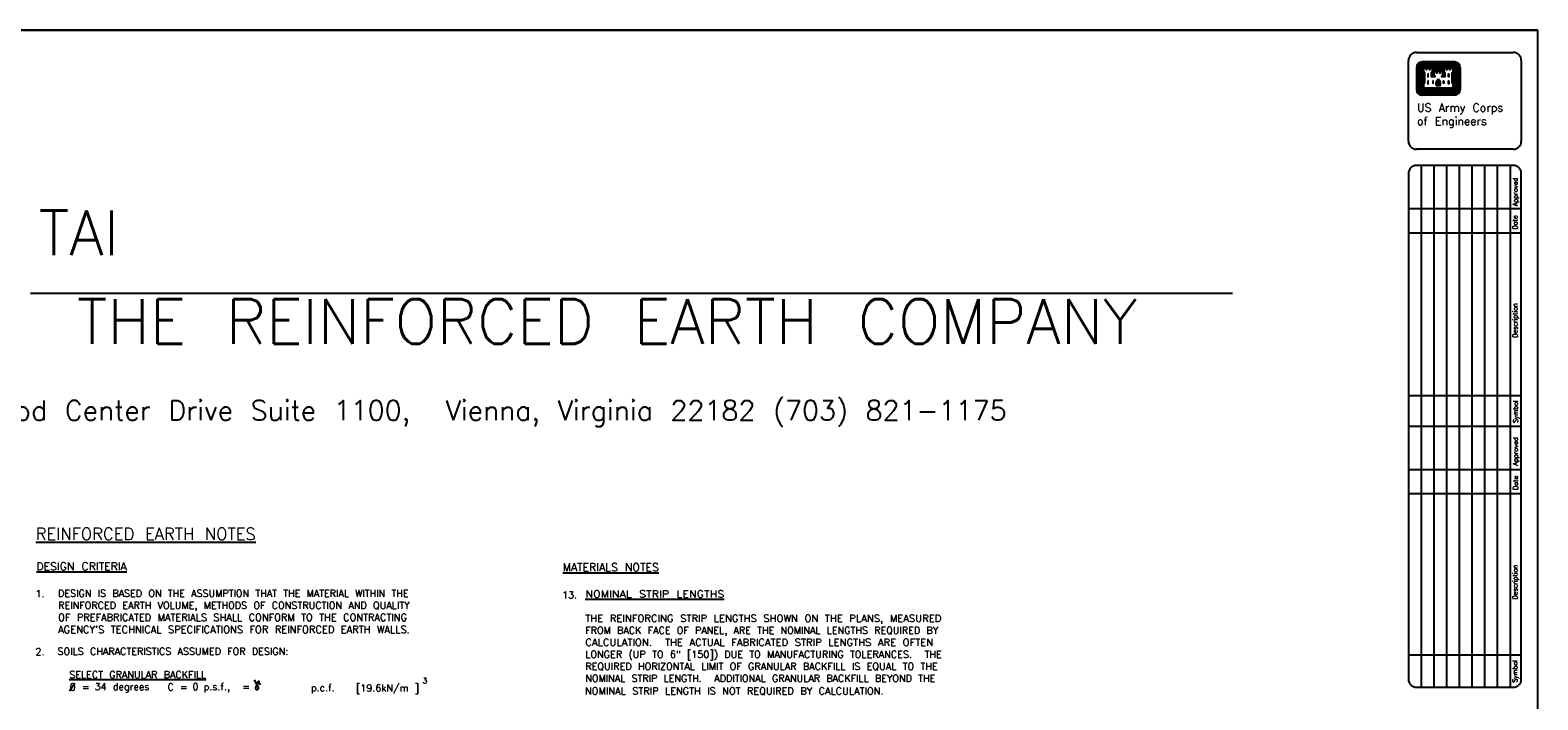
# Model space of a CAD drawing. Extents: x 0 to 354, y 0 to 250.
# Tile 3 of 3: x 118 to 354, y 145 to 250. Entities that reach past the tile are written whole.
import ezdxf
from ezdxf.enums import TextEntityAlignment as Align

# ---------------------------------------------------------------- set-up
doc = ezdxf.new("R2010")
doc.units = 0
doc.header["$MEASUREMENT"] = 0
for name, color, linetype in [('01', 7, 'CONTINUOUS'), ('1', 7, 'CONTINUOUS'), ('BORDER', 7, 'CONTINUOUS'), ('GENNOTES', 7, 'CONTINUOUS')]:
    doc.layers.add(name, color=color, linetype=linetype)
doc.styles.add('TXT_SHX', font='txt.shx')

msp = doc.modelspace()

# ---------------------------------------------------------------- linework, layer by layer
at = {"layer": '1', "color": 3, "linetype": 'CONTINUOUS'}
for p, q in [((0, 250.04), (354.01, 250.04)), ((354.01, 250.04), (0, 250.04)), ((354.01, 0), (354.01, 250.04))]:
    msp.add_line(p, q, dxfattribs=at)
at = {"layer": '1', "color": 7, "linetype": 'CONTINUOUS'}
for p, q in [((335.02, 246.55), (350.17, 246.55)), ((333.75, 232.66), (333.75, 245.29)), ((335, 244.18), (335, 240.76)), ((335.05, 244.18), (335.05, 240.76)), ((335.13, 244.18), (335.13, 240.76)), ((335.21, 244.18), (335.21, 240.76)), ((335.27, 244.18), (335.27, 240.76)), ((335.57, 244.18), (335.57, 240.76)), ((335.64, 244.18), (335.64, 240.76)), ((335.71, 244.18), (335.71, 240.76)), ((335.78, 244.18), (335.78, 240.76)), ((335.86, 244.18), (335.86, 240.76)), ((340.96, 245.08), (335.9, 245.08)), ((340.96, 245.03), (335.9, 245.03)), ((340.96, 244.95), (335.9, 244.95)), ((340.96, 244.88), (335.9, 244.88)), ((340.96, 244.81), (335.9, 244.81)), ((340.96, 244.53), (335.9, 244.53)), ((340.96, 244.45), (335.9, 244.45)), ((340.96, 244.37), (335.9, 244.37)), ((340.96, 244.3), (335.9, 244.3)), ((340.96, 244.23), (335.9, 244.23)), ((335.93, 244.18), (335.93, 240.79)), ((336, 244.18), (336, 240.86)), ((336.06, 243.45), (336.06, 241.71)), ((336.13, 243.38), (336.13, 241.79)), ((337.65, 244.16), (339.21, 244.16)), ((337.65, 244.09), (339.21, 244.09)), ((337.65, 244.02), (339.21, 244.02)), ((337.65, 243.95), (339.21, 243.95)), ((337.65, 243.88), (339.21, 243.88)), ((337.65, 243.81), (339.21, 243.81)), ((337.65, 243.73), (339.21, 243.73)), ((340.74, 243.38), (340.74, 241.79)), ((340.8, 243.45), (340.8, 241.72)), ((340.87, 244.18), (340.87, 240.86)), ((340.94, 244.18), (340.94, 240.79)), ((341.01, 244.18), (341.01, 240.76)), ((341.08, 244.18), (341.08, 240.76)), ((341.15, 244.18), (341.15, 240.76)), ((341.22, 244.18), (341.22, 240.76)), ((341.3, 244.18), (341.3, 240.76)), ((341.59, 244.18), (341.59, 240.76)), ((341.66, 244.18), (341.66, 240.76)), ((341.73, 244.18), (341.73, 240.76)), ((341.8, 244.18), (341.8, 240.76)), ((341.86, 244.18), (341.86, 240.76)), ((351.43, 245.29), (351.43, 232.66)), ((340.96, 240.71), (335.9, 240.71)), ((340.94, 240.79), (335.93, 240.79)), ((340.87, 240.86), (336, 240.86)), ((338.09, 241.36), (338.09, 241.91)), ((338.09, 241.36), (338.77, 241.36)), ((338.17, 241.36), (338.17, 241.91)), ((338.24, 241.36), (338.24, 241.91)), ((338.31, 241.36), (338.31, 241.91)), ((338.39, 241.36), (338.39, 241.91)), ((338.48, 241.36), (338.48, 241.91)), ((338.55, 241.36), (338.55, 241.91)), ((338.62, 241.36), (338.62, 241.91)), ((338.7, 241.36), (338.7, 241.91)), ((338.77, 241.36), (338.77, 241.91)), ((340.96, 240.64), (335.9, 240.64)), ((340.96, 240.57), (335.9, 240.57)), ((340.96, 240.5), (335.9, 240.5)), ((340.96, 240.43), (335.9, 240.43)), ((340.96, 240.13), (335.9, 240.13)), ((340.96, 240.06), (335.9, 240.06)), ((340.96, 240), (335.9, 240)), ((340.96, 239.92), (335.9, 239.92)), ((340.96, 239.87), (335.9, 239.87)), ((350.17, 231.4), (335.02, 231.4)), ((333.75, 227.6), (333.75, 148.46)), ((350.17, 228.86), (335.02, 228.86)), ((335.76, 228.86), (335.76, 147.2)), ((337.74, 228.86), (337.74, 147.2)), ((339.73, 228.86), (339.73, 147.2)), ((341.71, 228.86), (341.71, 147.2)), ((343.7, 228.86), (343.7, 147.2)), ((345.69, 228.86), (345.69, 147.2)), ((347.67, 228.86), (347.67, 147.2)), ((349.66, 228.86), (349.66, 147.2)), ((351.43, 148.46), (351.43, 227.6)), ((333.78, 222.12), (351.43, 222.12)), ((333.78, 218.34), (351.43, 218.34)), ((333.74, 192.87), (351.43, 192.87)), ((351.43, 188.03), (333.74, 188.03)), ((333.73, 181.29), (351.43, 181.29)), ((333.73, 177.5), (351.43, 177.5)), ((333.75, 152.25), (351.43, 152.25)), ((335.02, 147.2), (350.17, 147.2))]:
    msp.add_line(p, q, dxfattribs=at)
for points in [[(336.06, 244.18), (336.06, 243.53), (336.2, 243.38), (336.2, 241.79), (336.06, 241.64), (336.06, 240.91), (340.81, 240.91), (340.81, 241.64), (340.66, 241.79), (340.66, 243.38), (340.81, 243.53), (340.81, 244.18), (340.19, 244.18), (339.69, 244.18), (339.25, 244.18), (339.25, 243.53), (339.41, 243.38), (339.41, 242.8), (339.06, 242.8), (339.06, 242.86), (339.21, 243.01), (339.21, 243.65), (338.58, 243.65), (338.1, 243.65), (337.65, 243.65), (337.65, 243.01), (337.8, 242.86), (337.8, 242.8), (337.46, 242.8), (337.46, 243.38), (337.61, 243.53), (337.61, 244.18), (336.97, 244.18), (336.49, 244.18)], [(336.13, 244.11), (336.13, 243.56), (336.28, 243.41), (336.28, 241.76), (336.13, 241.61), (336.13, 240.99), (340.74, 240.99), (340.74, 241.61), (340.59, 241.76), (340.59, 243.41), (340.74, 243.56), (340.74, 244.11), (340.3, 244.11), (340.3, 243.85), (340.25, 243.85), (340.25, 244.11), (339.81, 244.11), (339.81, 243.85), (339.77, 243.85), (339.77, 244.11), (339.33, 244.11), (339.33, 243.56), (339.47, 243.41), (339.47, 242.73), (338.99, 242.73), (338.99, 242.89), (339.14, 243.03), (339.14, 243.59), (338.7, 243.59), (338.7, 243.33), (338.65, 243.33), (338.65, 243.59), (338.21, 243.59), (338.21, 243.33), (338.17, 243.33), (338.17, 243.59), (337.73, 243.59), (337.73, 243.03), (337.88, 242.89), (337.88, 242.73), (337.38, 242.73), (337.38, 243.41), (337.54, 243.56), (337.54, 244.11), (337.1, 244.11), (337.1, 243.85), (337.05, 243.85), (337.05, 244.11), (336.61, 244.11), (336.61, 243.85), (336.57, 243.85), (336.57, 244.11)], [(336.81, 243.22), (336.81, 242.73), (336.85, 242.73), (336.85, 243.22)], [(340.06, 243.22), (340.06, 242.73), (340.01, 242.73), (340.01, 243.22)], [(336.81, 242.1), (336.81, 241.62), (336.85, 241.62), (336.85, 242.1)], [(337.57, 242.1), (337.57, 241.77), (337.62, 241.77), (337.62, 242.1)], [(339.29, 242.1), (339.29, 241.77), (339.25, 241.77), (339.25, 242.1)], [(340.06, 242.1), (340.06, 241.62), (340.01, 241.62), (340.01, 242.1)]]:
    msp.add_lwpolyline(points, close=True, dxfattribs=at)
for points in [[(337.58, 243.39), (337.53, 243.35), (337.53, 242.87), (337.69, 242.87), (337.58, 242.98), (337.58, 243.4)], [(339.29, 243.39), (339.33, 243.35), (339.33, 242.87), (339.18, 242.87), (339.28, 242.98), (339.28, 243.4)]]:
    msp.add_lwpolyline(points, dxfattribs=at)
for centre, radius, start, end in [((335.02, 245.29), 1.26, 90, 180), ((350.17, 245.29), 1.26, 0, 90), ((335.9, 244.18), 0.893, 90, 180), ((335.9, 244.18), 0.842, 90, 180), ((335.9, 244.18), 0.769, 90, 180), ((335.9, 244.18), 0.697, 90, 180), ((335.9, 244.18), 0.624, 90, 180), ((335.9, 244.18), 0.335, 90, 180), ((335.9, 244.18), 0.263, 90, 180), ((335.9, 244.18), 0.19, 90, 180), ((335.9, 244.18), 0.118, 90, 180), ((335.9, 244.18), 0.0455, 90, 180), ((340.96, 244.18), 0.893, 0, 90), ((340.96, 244.18), 0.842, 0, 90), ((340.96, 244.18), 0.769, 0, 90), ((340.96, 244.18), 0.697, 0, 90), ((340.96, 244.18), 0.624, 0, 90), ((340.96, 244.18), 0.335, 0, 90), ((340.96, 244.18), 0.263, 0, 90), ((340.96, 244.18), 0.19, 0, 90), ((340.96, 244.18), 0.118, 0, 90), ((340.96, 244.18), 0.0455, 0, 90), ((335.9, 240.76), 0.893, 180, 270), ((335.9, 240.76), 0.842, 180, 270), ((335.9, 240.76), 0.769, 180, 270), ((335.9, 240.76), 0.697, 180, 270), ((335.9, 240.76), 0.624, 180, 270), ((335.9, 240.76), 0.335, 180, 270), ((335.9, 240.76), 0.263, 180, 270), ((335.9, 240.76), 0.19, 180, 270), ((335.9, 240.76), 0.118, 180, 270), ((335.9, 240.76), 0.0455, 180, 270), ((338.56, 241.88), 0.463, 105.668, 176.0575), ((338.56, 241.88), 0.391, 103.4698, 176.0575), ((338.56, 241.88), 0.318, 103.4698, 176.0575), ((338.56, 241.88), 0.246, 103.4698, 176.0575), ((338.31, 241.88), 0.174, 3.9425, 76.5302), ((338.31, 241.88), 0.246, 3.9425, 76.5302), ((338.31, 241.88), 0.318, 3.9425, 76.5302), ((338.56, 241.88), 0.174, 103.4698, 176.0575), ((338.31, 241.88), 0.391, 3.9425, 76.5302), ((338.31, 241.88), 0.463, 3.9425, 74.3949), ((340.96, 240.76), 0.842, 270, 360), ((340.96, 240.76), 0.769, 270, 360), ((340.96, 240.76), 0.697, 270, 360), ((340.96, 240.76), 0.624, 270, 360), ((340.96, 240.76), 0.893, 270, 360), ((340.96, 240.76), 0.0455, 270, 360), ((340.96, 240.76), 0.118, 270, 360), ((340.96, 240.76), 0.19, 270, 360), ((340.96, 240.76), 0.263, 270, 360), ((340.96, 240.76), 0.335, 270, 360), ((335.02, 232.66), 1.26, 180, 270), ((350.17, 232.66), 1.26, 270, 360), ((335.02, 227.6), 1.26, 90, 180), ((350.17, 227.6), 1.26, 0, 90), ((335.02, 148.46), 1.26, 180, 270), ((350.17, 148.46), 1.26, 270, 360)]:
    msp.add_arc(centre, radius, start, end, dxfattribs=at)
at = {"layer": 'BORDER', "color": 7, "linetype": 'CONTINUOUS'}
msp.add_line((118.06, 208.88), (306.24, 208.88), dxfattribs=at)
at = {"layer": 'GENNOTES', "color": 7, "linetype": 'CONTINUOUS'}
msp.add_line((124.17, 146.66), (125.03, 147.82), dxfattribs=at)
msp.add_lwpolyline([(153.08, 148.37), (153.42, 147.79), (153.52, 147.63), (153.57, 147.53), (153.62, 147.43), (153.67, 147.34), (153.71, 147.26), (153.72, 147.17), (153.72, 147.09), (153.71, 147.02), (153.7, 146.95), (153.68, 146.89), (153.65, 146.85), (153.6, 146.81), (153.55, 146.79), (153.5, 146.79), (153.45, 146.81), (153.42, 146.84), (153.4, 146.89), (153.38, 146.96), (153.38, 147.05), (153.38, 147.13), (153.39, 147.21), (153.41, 147.29), (153.45, 147.38), (153.49, 147.47), (153.54, 147.58), (153.6, 147.71), (153.65, 147.85), (153.68, 147.96), (153.71, 148.04), (153.74, 148.09), (153.76, 148.13), (153.78, 148.15), (153.79, 148.16), (153.81, 148.15), (153.82, 148.12), (153.83, 148.08), (153.83, 148.03), (153.84, 147.97), (153.84, 147.92), (153.85, 147.87), (153.87, 147.84), (153.89, 147.81), (153.91, 147.78), (153.93, 147.75), (153.95, 147.73), (153.96, 147.71), (153.98, 147.68), (154.02, 147.66), (154.09, 147.61)], dxfattribs=at)

# ---------------------------------------------------------------- texts
at = {"layer": '01', "color": 7, "linetype": 'CONTINUOUS', "style": 'TXT_SHX'}
for s, p in [('TAI', (125.66, 214.83)), ('THE REINFORCED EARTH COMPANY', (208.35, 200.96))]:
    msp.add_text(s, height=7, dxfattribs=at).set_placement(p, align=Align.CENTER)
at = {"layer": '1', "color": 7, "linetype": 'CONTINUOUS', "style": 'TXT_SHX'}
for s, p in [('US Army Corps', (335.1, 237.28)), ('of Engineers', (335.1, 235.18))]:
    msp.add_text(s, height=1.2628, dxfattribs=at).set_placement(p)
for s, height, p in [('Approved', 0.737, (350.85, 222.5)), ('Date', 0.737, (350.82, 218.85)), ('Description', 0.7366, (350.82, 201.9)), ('Symbol', 0.737, (350.89, 188.56)), ('Approved', 0.737, (350.88, 181.89)), ('Date', 0.737, (350.9, 178.1)), ('Description', 0.7366, (350.82, 160.94)), ('Symbol', 0.737, (350.8, 147.92))]:
    msp.add_text(s, height=height, rotation=90, dxfattribs=at).set_placement(p)
at = {"layer": 'BORDER', "color": 7, "linetype": 'CONTINUOUS', "style": 'TXT_SHX'}
msp.add_text('8614 Westwood Center Drive Suite 1100,  Vienna, Virginia 22182 (703) 821-1175', height=3.1038, dxfattribs=at).set_placement((179.1, 188.98), align=Align.CENTER)
at = {"layer": 'GENNOTES', "color": 7, "linetype": 'CONTINUOUS', "style": 'TXT_SHX'}
for s, height, p in [('%%uREINFORCED EARTH NOTES', 1.875, (118.9, 170.26)), ('%%uDESIGN CRITERIA', 1.25, (119.01, 165.5)), ('%%uMATERIALS NOTES', 1.25, (201.39, 165.36)), ('1.', 1.1, (118.86, 161.32)), ('13.', 1.1, (201.28, 161.1)), ('2.', 1.1, (118.86, 152.24)), ('SOILS CHARACTERISTICS ASSUMED FOR DESIGN:', 1.0999, (122.31, 152.27)), ('%%uSELECT GRANULAR BACKFILL', 1.0999, (124.15, 148.62))]:
    msp.add_text(s, height=height, dxfattribs=at).set_placement(p)
for s, height, width, p in [('DESIGN IS BASED ON THE ASSUMPTION THAT THE MATERIAL WITHIN THE', 1.0999, 0.997, (122.41, 161.34)), ('REINFORCED EARTH VOLUME, METHODS OF CONSTRUCTION AND QUALITY', 1.0999, 1.002, (122.41, 159.46)), ('%%uNOMINAL STRIP LENGTHS', 1.0999, 1.161, (204.92, 161.23)), ('OF PREFABRICATED MATERIALS SHALL CONFORM TO THE CONTRACTING', 1.0999, 1.02, (122.41, 157.57)), ('THE REINFORCING STRIP LENGTHS SHOWN ON THE PLANS, MEASURED', 1.0999, 1.044, (204.92, 157.46)), ("AGENCY'S TECHNICAL SPECIFICATIONS FOR REINFORCED EARTH WALLS.", 1.0999, 1.029, (122.41, 155.69)), ('FROM BACK FACE OF PANEL, ARE THE NOMINAL LENGTHS REQUIRED BY', 1.0999, 0.998, (204.92, 155.57)), ('CALCULATION.  THE ACTUAL FABRICATED STRIP LENGTHS ARE OFTEN', 1.0999, 1.044, (204.92, 153.68)), ('LONGER (UP TO 6" [150]) DUE TO MANUFACTURING TOLERANCES.  THE', 1.0999, 1.005, (204.92, 151.8)), ('REQUIRED HORIZONTAL LIMIT OF GRANULAR BACKFILL IS EQUAL TO THE', 1.0999, 1.006, (204.92, 149.91)), ('3', 0.859, 0.95, (179.48, 147.81)), ('NOMINAL STRIP LENGTH.  ADDITIONAL GRANULAR BACKFILL BEYOND THE', 1.0999, 0.998, (204.92, 148.03)), ('0 =', 1.1, 0.994, (124.23, 146.69)), ('34 degrees', 1.1, 0.994, (128.12, 146.74)), ('C =', 1.1, 0.994, (139.53, 146.69)), ('0', 1.1, 0.994, (143.44, 146.72)), ('p.s.f.,  =', 1.1, 0.994, (145.18, 146.74)), ('p.c.f.', 1.1, 0.994, (162, 146.58)), ('[19.6kN/m ]', 1.0999, 0.994, (169.05, 146.52)), ('NOMINAL STRIP LENGTH IS NOT REQUIRED BY CALCULATION.         ', 1.0999, 1.018, (204.88, 146.05))]:
    msp.add_text(s, height=height, dxfattribs=dict(at, width=width)).set_placement(p)

doc.saveas('drawing.dxf')
